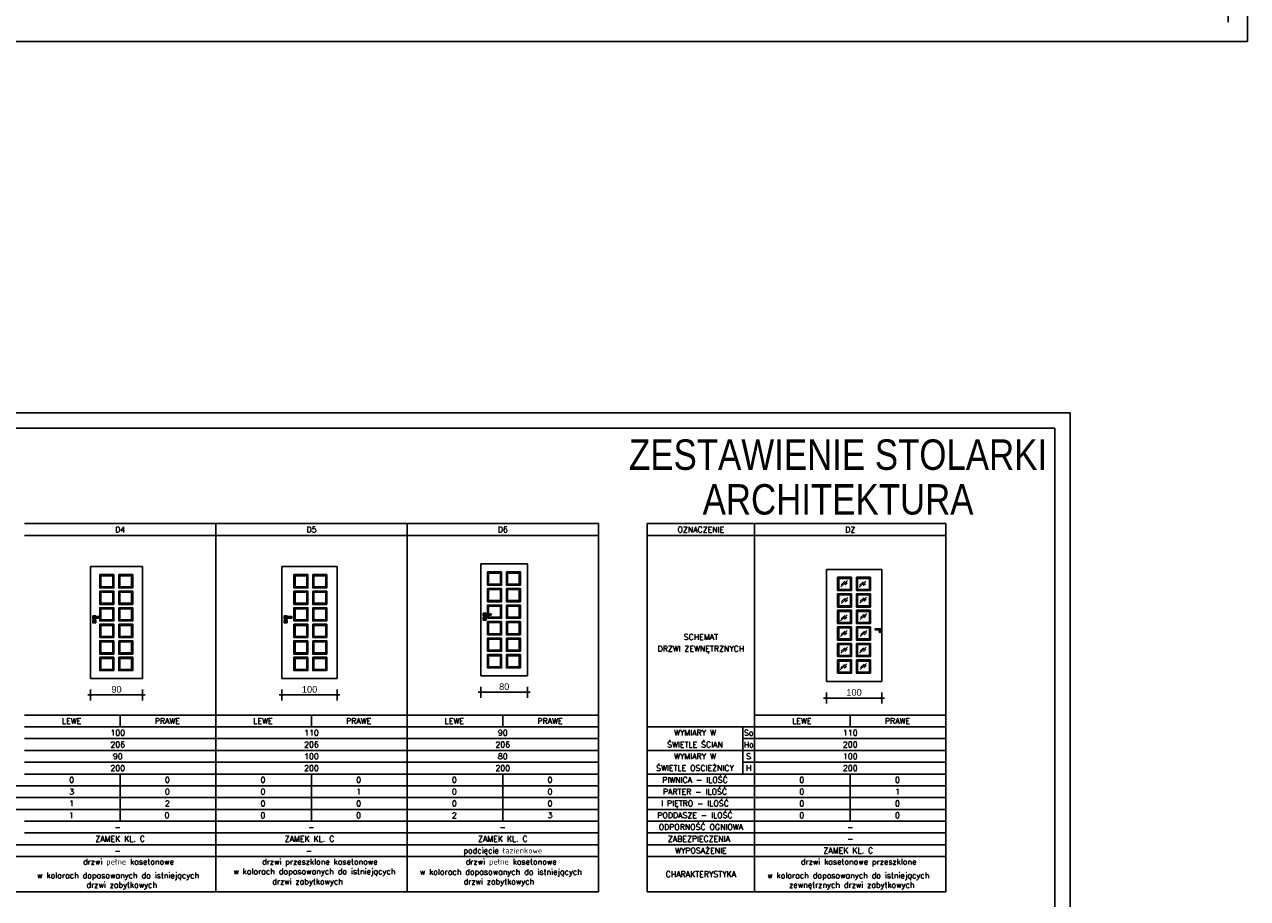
# Model space of a CAD drawing. Header units: millimetres. Extents: x 11979 to 23691, y 12825 to 41978.
# Tile 6 of 256: x 21472 to 23691, y 14320 to 15905. Entities that reach past the tile are written whole.
import ezdxf
from ezdxf.enums import TextEntityAlignment as Align

# ---------------------------------------------------------------- set-up
doc = ezdxf.new("R2010")
doc.units = ezdxf.units.MM
for name, color, linetype in [('-LI-WIDOK', 2, 'Continuous'), ('-RAMKA', 2, 'Continuous'), ('-WYMIAR', 8, 'Continuous'), ('_PROJEKTOWANE', 5, 'Continuous'), ('CONSTRUCTION_CLASS', 7, 'Continuous'), ('FLINE', 8, 'Continuous')]:
    doc.layers.add(name, color=color, linetype=linetype)
doc.styles.add('Arial Narrow', font='ARIALN.TTF')
doc.styles.add('ROMANS', font='romans', dxfattribs={"width": 0.9, "height": 9})
doc.styles.add('SIMPLEX', font='simplex')
doc.styles.get("Standard").update_dxf_attribs({"font": 'arial.ttf'})
doc.linetypes.add('buud02_01-1000', pattern='A,7,0,[20,ksztalty.shx,S=0.7,R=0,X=0,Y=0]', length=7)
doc.dimstyles.new('CZA-KROPKA-50', dxfattribs={"dimtxt": 12, "dimasz": 1, "dimexe": 2, "dimexo": 25, "dimgap": 4, "dimtad": 1, "dimdec": 1, "dimrnd": 0.5, "dimzin": 9, "dimdsep": 46, "dimtxsty": 'Standard', "dimblk": 'CZA-KROPKA', "dimblk1": 'CZA-KROPKA', "dimblk2": 'CZA-KROPKA', "dimsah": 1, "dimcen": -20, "dimse1": 1, "dimse2": 1, "dimclrd": 8, "dimclre": 8, "dimclrt": 9, "dimadec": 0, "dimazin": 0, "dimtfac": 1, "dimtdec": 1, "dimtmove": 1, "dimatfit": 3, "dimldrblk": 'CZA-KROPKA', "dimfxl": 1, "dimtolj": 1, "dimtzin": 9, "dimarcsym": 0})

# ---------------------------------------------------------------- blocks, each defined once
blk = doc.blocks.new('GTFDGDGD')
at = {"layer": '-RAMKA', "color": 8}
for p, q in [((4808.7, 1991.6), (9008.7, 1991.6)), ((9008.7, -978.4), (9008.7, 1991.6)), ((4808.7, -978.4), (9008.7, -978.4))]:
    blk.add_line(p, q, dxfattribs=at)
at = {"layer": '-RAMKA'}
blk.add_line((8973.7, 1956.6), (4983.7, 1956.6), dxfattribs=at)
at = {"layer": '-RAMKA', "color": 2}
blk.add_line((8973.7, -943.4), (8973.7, 1956.6), dxfattribs=at)
blk = doc.blocks.new('CZA-KROPKA')
at = {"layer": '-WYMIAR', "linetype": 'ByBlock'}
for p, q in [((5, 0), (-5, 0)), ((0, 10), (0, -10))]:
    blk.add_line(p, q, dxfattribs=at)
at = {"layer": '-WYMIAR', "linetype": 'ByBlock', "const_width": 2.5}
blk.add_lwpolyline([(-1.25, 0, 1), (1.25, 0, 1)], format="xyb", close=True, dxfattribs=at)
blk = doc.blocks.new('*D1750')
at = {"layer": '_PROJEKTOWANE', "color": 8, "lineweight": -2, "ltscale": 10}
blk.add_line((22927.8, 14683.3), (23026.2, 14683.3), dxfattribs=at)
at = {"layer": 'Defpoints', "color": 0}
for p in [(22926.8, 14713.5), (23027.2, 14713.5), (23027.2, 14683.3)]:
    blk.add_point(p, dxfattribs=at)
at = {"layer": '_PROJEKTOWANE', "color": 8, "lineweight": -2, "rotation": 180}
blk.add_blockref('CZA-KROPKA', (22926.8, 14683.3), dxfattribs=at)
at = {"layer": '_PROJEKTOWANE', "color": 8, "lineweight": -2}
blk.add_blockref('CZA-KROPKA', (23027.2, 14683.3), dxfattribs=at)
at = {"layer": '_PROJEKTOWANE', "color": 9, "insert": (22977, 14693.5), "char_height": 12, "attachment_point": 5}
blk.add_mtext('\\A1;100', dxfattribs=at)
blk = doc.blocks.new('smuga')
at = {"layer": 'FLINE'}
for p, q in [((-143, -131), (143, 131)), ((-125, -43), (33, 102)), ((26, -55), (126, 37))]:
    blk.add_line(p, q, dxfattribs=at)
blk = doc.blocks.new('*D1796')
at = {"layer": '_PROJEKTOWANE', "color": 8, "lineweight": -2, "ltscale": 10}
blk.add_line((21592.7, 14688.9), (21685.1, 14688.9), dxfattribs=at)
at = {"layer": 'Defpoints', "color": 0}
for p in [(21591.7, 14719), (21686.1, 14719), (21686.1, 14688.9)]:
    blk.add_point(p, dxfattribs=at)
at = {"layer": '_PROJEKTOWANE', "color": 8, "lineweight": -2, "rotation": 180}
blk.add_blockref('CZA-KROPKA', (21591.7, 14688.9), dxfattribs=at)
at = {"layer": '_PROJEKTOWANE', "color": 8, "lineweight": -2}
blk.add_blockref('CZA-KROPKA', (21686.1, 14688.9), dxfattribs=at)
at = {"layer": '_PROJEKTOWANE', "color": 9, "insert": (21638.9, 14699), "char_height": 12, "attachment_point": 5}
blk.add_mtext('\\A1;90', dxfattribs=at)
blk = doc.blocks.new('*D1797')
at = {"layer": '_PROJEKTOWANE', "color": 8, "lineweight": -2, "ltscale": 10}
blk.add_line((21939.9, 14688.9), (22038.3, 14688.9), dxfattribs=at)
at = {"layer": 'Defpoints', "color": 0}
for p in [(21938.9, 14719), (22039.3, 14719), (22039.3, 14688.9)]:
    blk.add_point(p, dxfattribs=at)
at = {"layer": '_PROJEKTOWANE', "color": 8, "lineweight": -2, "rotation": 180}
blk.add_blockref('CZA-KROPKA', (21938.9, 14688.9), dxfattribs=at)
at = {"layer": '_PROJEKTOWANE', "color": 8, "lineweight": -2}
blk.add_blockref('CZA-KROPKA', (22039.3, 14688.9), dxfattribs=at)
at = {"layer": '_PROJEKTOWANE', "color": 9, "insert": (21989.1, 14699), "char_height": 12, "attachment_point": 5}
blk.add_mtext('\\A1;100', dxfattribs=at)
blk = doc.blocks.new('*D1798')
at = {"layer": '_PROJEKTOWANE', "color": 8, "lineweight": -2, "ltscale": 10}
blk.add_line((22301.1, 14693.8), (22383.5, 14693.8), dxfattribs=at)
at = {"layer": 'Defpoints', "color": 0}
for p in [(22300.1, 14723.9), (22384.5, 14723.9), (22384.5, 14693.8)]:
    blk.add_point(p, dxfattribs=at)
at = {"layer": '_PROJEKTOWANE', "color": 8, "lineweight": -2, "rotation": 180}
blk.add_blockref('CZA-KROPKA', (22300.1, 14693.8), dxfattribs=at)
at = {"layer": '_PROJEKTOWANE', "color": 8, "lineweight": -2}
blk.add_blockref('CZA-KROPKA', (22384.5, 14693.8), dxfattribs=at)
at = {"layer": '_PROJEKTOWANE', "color": 9, "insert": (22342.3, 14703.9), "char_height": 12, "attachment_point": 5}
blk.add_mtext('\\A1;80', dxfattribs=at)

msp = doc.modelspace()

# ---------------------------------------------------------------- linework, layer by layer
at = {"layer": '-LI-WIDOK'}
for p, q in [((21686.12, 14922.19), (21591.72, 14922.19)), ((21591.72, 14922.19), (21591.72, 14718.89)), ((21605.72, 14922.04), (21591.72, 14922.04)), ((21686.12, 14922.04), (21672.12, 14922.04)), ((21686.12, 14718.89), (21686.12, 14922.19)), ((21686.12, 14718.89), (21686.12, 14922.19)), ((22039.28, 14922.19), (21938.88, 14922.19)), ((21938.88, 14922.19), (21938.88, 14718.89)), ((21952.88, 14922.04), (21938.88, 14922.04)), ((22039.28, 14922.04), (22019.28, 14922.04)), ((22039.28, 14718.89), (22039.28, 14922.19)), ((22384.54, 14927.09), (22300.14, 14927.09)), ((22300.14, 14927.09), (22300.14, 14723.79)), ((22314.14, 14926.94), (22300.14, 14926.94)), ((22384.54, 14926.94), (22370.54, 14926.94)), ((22384.54, 14723.79), (22384.54, 14927.09)), ((22384.54, 14723.79), (22384.54, 14927.09)), ((22926.85, 14916.65), (23027.25, 14916.65)), ((22926.85, 14713.5), (22926.85, 14916.65)), ((23027.25, 14916.65), (23027.25, 14713.5)), ((21595.77, 14832.54), (21601.27, 14832.54)), ((21595.77, 14827.04), (21595.77, 14832.54)), ((21601.27, 14827.04), (21595.77, 14827.04)), ((21601.27, 14832.54), (21601.27, 14831.04)), ((21601.27, 14828.54), (21601.27, 14827.04)), ((21942.93, 14832.54), (21948.43, 14832.54)), ((21942.93, 14827.04), (21942.93, 14832.54)), ((21948.43, 14827.04), (21942.93, 14827.04)), ((21948.43, 14832.54), (21948.43, 14831.04)), ((21948.43, 14828.54), (21948.43, 14827.04)), ((22304.19, 14837.44), (22309.69, 14837.44)), ((22304.19, 14831.94), (22304.19, 14837.44)), ((22309.69, 14831.94), (22304.19, 14831.94)), ((22306.44, 14826.74), (22306.44, 14828.24)), ((22307.44, 14828.24), (22307.44, 14826.74)), ((22309.69, 14837.44), (22309.69, 14835.94)), ((22309.69, 14833.44), (22309.69, 14831.94)), ((21598.02, 14821.84), (21598.02, 14823.34)), ((21599.02, 14823.34), (21599.02, 14821.84)), ((21945.18, 14821.84), (21945.18, 14823.34)), ((21946.18, 14823.34), (21946.18, 14821.84)), ((21605.72, 14719.04), (21591.72, 14719.04)), ((21591.72, 14718.89), (21686.12, 14718.89)), ((21686.12, 14719.04), (21672.12, 14719.04)), ((21952.88, 14719.04), (21938.88, 14719.04)), ((21938.88, 14718.89), (22039.28, 14718.89)), ((22039.28, 14719.04), (22019.28, 14719.04)), ((22309.14, 14723.94), (22300.14, 14723.94)), ((22300.14, 14723.79), (22309.07, 14723.79)), ((22309.07, 14723.79), (22384.54, 14723.79)), ((22384.54, 14723.94), (22309.14, 14723.94)), ((22926.85, 14713.5), (23027.25, 14713.5)), ((22601.67, 14545.59), (22775.25, 14545.59))]:
    msp.add_line(p, q, dxfattribs=at)
for points in [[(21633.98, 14907.2), (21608.58, 14907.2), (21608.58, 14883.2), (21633.98, 14883.2)], [(21631.98, 14905.2), (21610.58, 14905.2), (21610.58, 14885.2), (21631.98, 14885.2)], [(21642.89, 14907.2), (21668.28, 14907.2), (21668.28, 14883.2), (21642.89, 14883.2)], [(21644.89, 14905.2), (21666.28, 14905.2), (21666.28, 14885.2), (21644.89, 14885.2)], [(21986.14, 14907.2), (21960.75, 14907.2), (21960.75, 14883.2), (21986.14, 14883.2)], [(21984.14, 14905.2), (21962.75, 14905.2), (21962.75, 14885.2), (21984.14, 14885.2)], [(21995.05, 14907.2), (22020.45, 14907.2), (22020.45, 14883.2), (21995.05, 14883.2)], [(21997.05, 14905.2), (22018.45, 14905.2), (22018.45, 14885.2), (21997.05, 14885.2)], [(22337.4, 14912.1), (22312.01, 14912.1), (22312.01, 14888.1), (22337.4, 14888.1)], [(22335.4, 14910.1), (22314.01, 14910.1), (22314.01, 14890.1), (22335.4, 14890.1)], [(22346.31, 14912.1), (22371.7, 14912.1), (22371.7, 14888.1), (22346.31, 14888.1)], [(22348.31, 14910.1), (22369.7, 14910.1), (22369.7, 14890.1), (22348.31, 14890.1)], [(22972.59, 14902.5), (22947.2, 14902.5), (22947.2, 14878.5), (22972.59, 14878.5)], [(22970.59, 14900.5), (22949.2, 14900.5), (22949.2, 14880.5), (22970.59, 14880.5)], [(22981.5, 14902.5), (23006.9, 14902.5), (23006.9, 14878.5), (22981.5, 14878.5)], [(22983.5, 14900.5), (23004.9, 14900.5), (23004.9, 14880.5), (22983.5, 14880.5)], [(21633.98, 14877.2), (21608.58, 14877.2), (21608.58, 14853.21), (21633.98, 14853.21)], [(21631.98, 14875.2), (21610.58, 14875.2), (21610.58, 14855.21), (21631.98, 14855.21)], [(21642.89, 14877.2), (21668.28, 14877.2), (21668.28, 14853.21), (21642.89, 14853.21)], [(21644.89, 14875.2), (21666.28, 14875.2), (21666.28, 14855.21), (21644.89, 14855.21)], [(21986.14, 14877.2), (21960.75, 14877.2), (21960.75, 14853.21), (21986.14, 14853.21)], [(21984.14, 14875.2), (21962.75, 14875.2), (21962.75, 14855.21), (21984.14, 14855.21)], [(21995.05, 14877.2), (22020.45, 14877.2), (22020.45, 14853.21), (21995.05, 14853.21)], [(21997.05, 14875.2), (22018.45, 14875.2), (22018.45, 14855.21), (21997.05, 14855.21)], [(22337.4, 14882.1), (22312.01, 14882.1), (22312.01, 14858.11), (22337.4, 14858.11)], [(22335.4, 14880.1), (22314.01, 14880.1), (22314.01, 14860.11), (22335.4, 14860.11)], [(22346.31, 14882.1), (22371.7, 14882.1), (22371.7, 14858.11), (22346.31, 14858.11)], [(22348.31, 14880.1), (22369.7, 14880.1), (22369.7, 14860.11), (22348.31, 14860.11)], [(22972.59, 14872.5), (22947.2, 14872.5), (22947.2, 14848.51), (22972.59, 14848.51)], [(22970.59, 14870.5), (22949.2, 14870.5), (22949.2, 14850.51), (22970.59, 14850.51)], [(22981.5, 14872.5), (23006.9, 14872.5), (23006.9, 14848.51), (22981.5, 14848.51)], [(22983.5, 14870.5), (23004.9, 14870.5), (23004.9, 14850.51), (22983.5, 14850.51)], [(21642.89, 14847.21), (21668.28, 14847.21), (21668.28, 14823.22), (21642.89, 14823.22)], [(21995.05, 14847.21), (22020.45, 14847.21), (22020.45, 14823.22), (21995.05, 14823.22)], [(22346.31, 14852.11), (22371.7, 14852.11), (22371.7, 14828.11), (22346.31, 14828.11)], [(22348.31, 14850.11), (22369.7, 14850.11), (22369.7, 14830.11), (22348.31, 14830.11)], [(21595.77, 14825.34), (21601.27, 14825.34), (21601.27, 14819.84), (21595.77, 14819.84)], [(21610.02, 14828.54), (21597.81, 14828.54), (21597.81, 14831.04), (21610.02, 14831.04)], [(21631.98, 14845.21), (21610.58, 14845.21), (21610.58, 14825.22), (21631.98, 14825.22)], [(21644.89, 14845.21), (21666.28, 14845.21), (21666.28, 14825.22), (21644.89, 14825.22)], [(21942.93, 14825.34), (21948.43, 14825.34), (21948.43, 14819.84), (21942.93, 14819.84)], [(21957.18, 14828.54), (21944.98, 14828.54), (21944.98, 14831.04), (21957.18, 14831.04)], [(21984.14, 14845.21), (21962.75, 14845.21), (21962.75, 14825.22), (21984.14, 14825.22)], [(21997.05, 14845.21), (22018.45, 14845.21), (22018.45, 14825.22), (21997.05, 14825.22)], [(22304.19, 14830.24), (22309.69, 14830.24), (22309.69, 14824.74), (22304.19, 14824.74)], [(22318.44, 14833.44), (22306.23, 14833.44), (22306.23, 14835.94), (22318.44, 14835.94)], [(22972.59, 14842.51), (22947.2, 14842.51), (22947.2, 14818.52), (22972.59, 14818.52)], [(22970.59, 14840.51), (22949.2, 14840.51), (22949.2, 14820.52), (22970.59, 14820.52)], [(22981.5, 14842.51), (23006.9, 14842.51), (23006.9, 14818.52), (22981.5, 14818.52)], [(22983.5, 14840.51), (23004.9, 14840.51), (23004.9, 14820.52), (22983.5, 14820.52)], [(21633.98, 14817.22), (21608.58, 14817.22), (21608.58, 14793.22), (21633.98, 14793.22)], [(21631.98, 14815.22), (21610.58, 14815.22), (21610.58, 14795.22), (21631.98, 14795.22)], [(21642.89, 14817.22), (21668.28, 14817.22), (21668.28, 14793.22), (21642.89, 14793.22)], [(21644.89, 14815.22), (21666.28, 14815.22), (21666.28, 14795.22), (21644.89, 14795.22)], [(21986.14, 14817.22), (21960.75, 14817.22), (21960.75, 14793.22), (21986.14, 14793.22)], [(21984.14, 14815.22), (21962.75, 14815.22), (21962.75, 14795.22), (21984.14, 14795.22)], [(21995.05, 14817.22), (22020.45, 14817.22), (22020.45, 14793.22), (21995.05, 14793.22)], [(21997.05, 14815.22), (22018.45, 14815.22), (22018.45, 14795.22), (21997.05, 14795.22)], [(22337.4, 14822.11), (22312.01, 14822.11), (22312.01, 14798.12), (22337.4, 14798.12)], [(22335.4, 14820.11), (22314.01, 14820.11), (22314.01, 14800.12), (22335.4, 14800.12)], [(22346.31, 14822.11), (22371.7, 14822.11), (22371.7, 14798.12), (22346.31, 14798.12)], [(22348.31, 14820.11), (22369.7, 14820.11), (22369.7, 14800.12), (22348.31, 14800.12)], [(22972.59, 14812.52), (22947.2, 14812.52), (22947.2, 14788.52), (22972.59, 14788.52)], [(22970.59, 14810.52), (22949.2, 14810.52), (22949.2, 14790.52), (22970.59, 14790.52)], [(22981.5, 14812.52), (23006.9, 14812.52), (23006.9, 14788.52), (22981.5, 14788.52)], [(22983.5, 14810.52), (23004.9, 14810.52), (23004.9, 14790.52), (22983.5, 14790.52)], [(23025.44, 14807.03), (23015.44, 14807.03), (23015.44, 14809.03), (23025.44, 14809.03)], [(21633.98, 14787.22), (21608.58, 14787.22), (21608.58, 14763.23), (21633.98, 14763.23)], [(21631.98, 14785.22), (21610.58, 14785.22), (21610.58, 14765.23), (21631.98, 14765.23)], [(21642.89, 14787.22), (21668.28, 14787.22), (21668.28, 14763.23), (21642.89, 14763.23)], [(21644.89, 14785.22), (21666.28, 14785.22), (21666.28, 14765.23), (21644.89, 14765.23)], [(21986.14, 14787.22), (21960.75, 14787.22), (21960.75, 14763.23), (21986.14, 14763.23)], [(21984.14, 14785.22), (21962.75, 14785.22), (21962.75, 14765.23), (21984.14, 14765.23)], [(21995.05, 14787.22), (22020.45, 14787.22), (22020.45, 14763.23), (21995.05, 14763.23)], [(21997.05, 14785.22), (22018.45, 14785.22), (22018.45, 14765.23), (21997.05, 14765.23)], [(22337.4, 14792.12), (22312.01, 14792.12), (22312.01, 14768.13), (22337.4, 14768.13)], [(22335.4, 14790.12), (22314.01, 14790.12), (22314.01, 14770.13), (22335.4, 14770.13)], [(22346.31, 14792.12), (22371.7, 14792.12), (22371.7, 14768.13), (22346.31, 14768.13)], [(22348.31, 14790.12), (22369.7, 14790.12), (22369.7, 14770.13), (22348.31, 14770.13)], [(22972.59, 14782.52), (22947.2, 14782.52), (22947.2, 14758.53), (22972.59, 14758.53)], [(22970.59, 14780.52), (22949.2, 14780.52), (22949.2, 14760.53), (22970.59, 14760.53)], [(22981.5, 14782.52), (23006.9, 14782.52), (23006.9, 14758.53), (22981.5, 14758.53)], [(22983.5, 14780.52), (23004.9, 14780.52), (23004.9, 14760.53), (22983.5, 14760.53)], [(22337.4, 14762.13), (22312.01, 14762.13), (22312.01, 14738.13), (22337.4, 14738.13)], [(22335.4, 14760.13), (22314.01, 14760.13), (22314.01, 14740.13), (22335.4, 14740.13)], [(22346.31, 14762.13), (22371.7, 14762.13), (22371.7, 14738.13), (22346.31, 14738.13)], [(22348.31, 14760.13), (22369.7, 14760.13), (22369.7, 14740.13), (22348.31, 14740.13)], [(21633.98, 14757.23), (21608.58, 14757.23), (21608.58, 14733.23), (21633.98, 14733.23)], [(21631.98, 14755.23), (21610.58, 14755.23), (21610.58, 14735.23), (21631.98, 14735.23)], [(21642.89, 14757.23), (21668.28, 14757.23), (21668.28, 14733.23), (21642.89, 14733.23)], [(21644.89, 14755.23), (21666.28, 14755.23), (21666.28, 14735.23), (21644.89, 14735.23)], [(21986.14, 14757.23), (21960.75, 14757.23), (21960.75, 14733.23), (21986.14, 14733.23)], [(21984.14, 14755.23), (21962.75, 14755.23), (21962.75, 14735.23), (21984.14, 14735.23)], [(21995.05, 14757.23), (22020.45, 14757.23), (22020.45, 14733.23), (21995.05, 14733.23)], [(21997.05, 14755.23), (22018.45, 14755.23), (22018.45, 14735.23), (21997.05, 14735.23)], [(22972.59, 14752.53), (22947.2, 14752.53), (22947.2, 14728.54), (22972.59, 14728.54)], [(22970.59, 14750.53), (22949.2, 14750.53), (22949.2, 14730.54), (22970.59, 14730.54)], [(22981.5, 14752.53), (23006.9, 14752.53), (23006.9, 14728.54), (22981.5, 14728.54)], [(22983.5, 14750.53), (23004.9, 14750.53), (23004.9, 14730.54), (22983.5, 14730.54)]]:
    msp.add_lwpolyline(points, close=True, dxfattribs=at)
for points in [[(21608.58, 14828.54), (21608.58, 14823.22), (21633.98, 14823.22), (21633.98, 14847.21), (21608.58, 14847.21), (21608.58, 14831.04)], [(21960.75, 14828.54), (21960.75, 14823.22), (21986.14, 14823.22), (21986.14, 14847.21), (21960.75, 14847.21), (21960.75, 14828.54)], [(22312.01, 14833.44), (22312.01, 14828.11), (22337.4, 14828.11), (22337.4, 14852.11), (22312.01, 14852.11), (22312.01, 14835.94)], [(22314.01, 14833.44), (22314.01, 14830.11), (22335.4, 14830.11), (22335.4, 14850.11), (22314.01, 14850.11), (22314.01, 14835.94)]]:
    msp.add_lwpolyline(points, dxfattribs=at)
msp.add_circle((23024.46, 14804.38), 2, dxfattribs=at)
for centre, start, end in [((22306.94, 14828.24), 0, 180), ((22306.94, 14826.74), 180, 0), ((21598.52, 14823.34), 0, 180), ((21598.52, 14821.84), 180, 0), ((21945.68, 14823.34), 0, 180), ((21945.68, 14821.84), 180, 0)]:
    msp.add_arc(centre, 0.5, start, end, dxfattribs=at)
at = {"layer": 'CONSTRUCTION_CLASS'}
for p, q in [((21471.83, 14999.82), (22513.33, 14999.82)), ((21819, 14331.84), (21819, 14999.82)), ((22166.17, 14331.84), (22166.17, 14999.82)), ((22513.33, 14999.82), (22513.33, 14331.84)), ((22601.67, 14999.82), (23143.79, 14999.82)), ((22601.67, 14331.84), (22601.67, 14999.82)), ((22796.63, 14331.84), (22796.63, 14999.82)), ((23143.79, 14331.84), (23143.79, 14999.82)), ((21819, 14978.44), (21471.83, 14978.44)), ((22166.17, 14978.44), (21819, 14978.44)), ((22513.33, 14978.44), (22166.17, 14978.44)), ((22601.67, 14978.44), (22796.63, 14978.44)), ((23143.79, 14978.44), (22796.63, 14978.44)), ((21819, 14652.47), (21471.83, 14652.47)), ((21645.42, 14631.09), (21645.42, 14652.47)), ((22166.17, 14652.47), (21819, 14652.47)), ((21992.58, 14631.09), (21992.58, 14652.47)), ((22513.33, 14652.47), (22166.17, 14652.47)), ((22339.75, 14631.09), (22339.75, 14652.47)), ((23143.79, 14652.47), (22796.63, 14652.47)), ((22970.21, 14631.09), (22970.21, 14652.47)), ((21819, 14631.09), (21471.83, 14631.09)), ((22166.17, 14631.09), (21819, 14631.09)), ((22513.33, 14631.09), (22166.17, 14631.09)), ((22601.67, 14631.09), (22775.25, 14631.09)), ((22796.63, 14631.09), (22775.25, 14631.09)), ((22775.25, 14631.09), (22775.25, 14545.59)), ((23143.79, 14631.09), (22796.63, 14631.09)), ((21471.83, 14609.72), (21819, 14609.72)), ((21819, 14609.72), (22166.17, 14609.72)), ((22166.17, 14609.72), (22513.33, 14609.72)), ((22796.63, 14609.72), (22775.25, 14609.72)), ((22796.63, 14609.72), (23143.79, 14609.72)), ((21471.83, 14588.34), (21819, 14588.34)), ((21819, 14588.34), (22166.17, 14588.34)), ((22166.17, 14588.34), (22513.33, 14588.34)), ((22601.67, 14588.34), (22775.25, 14588.34)), ((22775.25, 14588.34), (22796.63, 14588.34)), ((22796.63, 14588.34), (23143.79, 14588.34)), ((21471.83, 14566.97), (21819, 14566.97)), ((21819, 14566.97), (22166.17, 14566.97)), ((22166.17, 14566.97), (22513.33, 14566.97)), ((22796.63, 14566.97), (22775.25, 14566.97)), ((22796.63, 14566.97), (23143.79, 14566.97)), ((21471.83, 14545.59), (21819, 14545.59)), ((21645.42, 14545.59), (21645.42, 14524.22)), ((21819, 14545.59), (22166.17, 14545.59)), ((21992.58, 14545.59), (21992.58, 14524.22)), ((22166.17, 14545.59), (22513.33, 14545.59)), ((22339.75, 14545.59), (22339.75, 14524.22)), ((22601.67, 14545.59), (22775.25, 14545.59)), ((22796.63, 14545.59), (22775.25, 14545.59)), ((22796.63, 14545.59), (23143.79, 14545.59)), ((22970.21, 14545.59), (22970.21, 14524.22)), ((20235.37, 14524.22), (22513.33, 14524.22)), ((21645.42, 14524.22), (21645.42, 14502.84)), ((21992.58, 14524.22), (21992.58, 14502.84)), ((22339.75, 14524.22), (22339.75, 14502.84)), ((22601.67, 14524.22), (23143.79, 14524.22)), ((22970.21, 14524.22), (22970.21, 14502.84)), ((20235.37, 14502.84), (22513.33, 14502.84)), ((21645.42, 14502.84), (21645.42, 14481.47)), ((21992.58, 14502.84), (21992.58, 14481.47)), ((22339.75, 14502.84), (22339.75, 14481.47)), ((22601.67, 14502.84), (23143.79, 14502.84)), ((22970.21, 14502.84), (22970.21, 14460.09)), ((20235.37, 14481.47), (22513.33, 14481.47)), ((21645.42, 14481.47), (21645.42, 14460.09)), ((21992.58, 14481.47), (21992.58, 14460.09)), ((22339.75, 14481.47), (22339.75, 14460.09)), ((22601.67, 14481.47), (23143.79, 14481.47)), ((21471.83, 14460.09), (21819, 14460.09)), ((21471.83, 14460.09), (21819, 14460.09)), ((21819, 14460.09), (22166.17, 14460.09)), ((21819, 14460.09), (22166.17, 14460.09)), ((22166.17, 14460.09), (22513.33, 14460.09)), ((22166.17, 14460.09), (22513.33, 14460.09)), ((22601.67, 14460.09), (22796.63, 14460.09)), ((22796.63, 14460.09), (23143.79, 14460.09)), ((22796.63, 14460.09), (23143.79, 14460.09)), ((21471.83, 14438.72), (21819, 14438.72)), ((21819, 14438.72), (22166.17, 14438.72)), ((22166.17, 14438.72), (22513.33, 14438.72)), ((22601.67, 14438.72), (22796.63, 14438.72)), ((22796.63, 14438.72), (23143.79, 14438.72)), ((20777.5, 14417.34), (21819, 14417.34)), ((21819, 14417.34), (22513.33, 14417.34)), ((22601.67, 14417.34), (23143.79, 14417.34)), ((20777.5, 14395.97), (21819, 14395.97)), ((21819, 14395.97), (22513.33, 14395.97)), ((22601.67, 14395.97), (23143.79, 14395.97)), ((20777.5, 14331.84), (21819, 14331.84)), ((21819, 14331.84), (22513.33, 14331.84)), ((22601.67, 14331.84), (23143.79, 14331.84))]:
    msp.add_line(p, q, dxfattribs=at)

# ---------------------------------------------------------------- block references
at = {"layer": '-LI-WIDOK', "xscale": 0.042, "yscale": 0.042, "zscale": 0.042}
for p in [(22959.24, 14890.8), (22992.38, 14889.79), (22959.78, 14860.17), (22993.59, 14861.14), (22958.71, 14828.82), (22994.04, 14831.33), (22958.72, 14800.39), (22994.37, 14800.59), (22959.25, 14770.29), (22993.13, 14770.21), (22958.11, 14739.91), (22993.91, 14740.58)]:
    msp.add_blockref('smuga', p, dxfattribs=at)
at = {"layer": '_PROJEKTOWANE'}
msp.add_blockref('GTFDGDGD', (14682.33, 16852.45), dxfattribs=at)
at = {"layer": '_PROJEKTOWANE', "xscale": 0.8, "yscale": 0.8, "zscale": 0.8}
msp.add_blockref('GTFDGDGD', (16162.29, 13607.33), dxfattribs=at)

# ---------------------------------------------------------------- texts
at = {"layer": '-LI-WIDOK', "style": 'SIMPLEX'}
for s, p in [('D4', (21645.42, 14988.97)), ('D5', (21992.58, 14988.97)), ('D6', (22339.75, 14988.97)), ('OZNACZENIE', (22699.15, 14988.97)), ('DZ', (22970.21, 14988.97)), ('SCHEMAT', (22699.15, 14794.08)), ('DRZWI ZEWNĘTRZNYCH', (22699.15, 14772.71)), ('LEWE', (21557.47, 14641.78)), ('PRAWE', (21731.05, 14641.78)), ('LEWE', (21904.64, 14641.78)), ('PRAWE', (22078.22, 14641.78)), ('LEWE', (22251.8, 14641.78)), ('PRAWE', (22425.39, 14641.78)), ('LEWE', (22882.26, 14641.78)), ('PRAWE', (23055.85, 14641.78)), ('100', (21641.13, 14620.41)), ('110', (21992.58, 14620.41)), ('90', (22339.75, 14620.41)), ('WYMIARY W', (22688.46, 14620.41)), ('So', (22785.94, 14620.41)), ('110', (22970.21, 14620.41)), ('206', (21641.13, 14599.03)), ('206', (21992.58, 14599.03)), ('206', (22339.75, 14599.03)), ('ŚWIETLE ŚCIAN', (22688.46, 14599.03)), ('Ho', (22785.94, 14599.03)), ('200', (22970.21, 14599.03)), ('90', (21641.13, 14577.66)), ('100', (21992.58, 14577.66)), ('80', (22339.75, 14577.66)), ('WYMIARY W', (22688.46, 14577.66)), ('S', (22785.94, 14577.66)), ('100', (22970.21, 14577.66)), ('200', (21641.13, 14556.28)), ('200', (21992.58, 14556.28)), ('200', (22339.75, 14556.28)), ('ŚWIETLE OSCIEŻNICY', (22688.46, 14556.28)), ('H', (22785.94, 14556.28)), ('200', (22970.21, 14556.28)), ('0', (21557.47, 14534.91)), ('0', (21731.05, 14534.91)), ('0', (21904.64, 14534.91)), ('0', (22078.22, 14534.91)), ('0', (22251.8, 14534.91)), ('0', (22425.39, 14534.91)), ('PIWNICA - ILOŚĆ', (22688.46, 14534.91)), ('0', (22882.26, 14534.91)), ('0', (23055.85, 14534.91)), ('3', (21557.47, 14513.53)), ('0', (21731.05, 14513.53)), ('0', (21904.64, 14513.53)), ('1', (22078.22, 14513.53)), ('0', (22251.8, 14513.53)), ('0', (22425.39, 14513.53)), ('PARTER - ILOŚĆ', (22688.46, 14513.53)), ('0', (22882.26, 14513.53)), ('1', (23055.85, 14513.53)), ('1', (21557.47, 14492.16)), ('2', (21731.05, 14492.16)), ('0', (21904.64, 14492.16)), ('0', (22078.22, 14492.16)), ('0', (22251.8, 14492.16)), ('0', (22425.39, 14492.16)), ('I PIĘTRO - ILOŚĆ', (22688.46, 14492.16)), ('0', (22882.26, 14492.16)), ('0', (23055.85, 14492.16)), ('1', (21556.84, 14470.78)), ('0', (21730.42, 14470.78)), ('0', (21904.45, 14470.78)), ('0', (22078.03, 14470.78)), ('2', (22251.79, 14470.78)), ('3', (22425.38, 14470.78)), ('PODDASZE - ILOŚĆ', (22688.46, 14470.78)), ('0', (22882.26, 14470.78)), ('0', (23055.85, 14470.78)), ('-', (21641.13, 14449.41)), ('-', (21992.58, 14449.41)), ('-', (22339.75, 14449.41)), ('ODPORNOŚĆ OGNIOWA', (22699.15, 14449.41)), ('ZAMEK KL. C', (21645.42, 14428.03)), ('ZAMEK KL. C ', (21992.58, 14428.03)), ('ZAMEK KL. C', (22339.75, 14428.03)), ('ZABEZPIECZENIA ', (22699.15, 14428.03)), ('-', (21641.13, 14406.66)), ('-', (21988.3, 14406.66)), ('podcięcie łazienkowe', (22339.75, 14406.66)), ('WYPOSAŻENIE', (22699.15, 14406.66)), ('ZAMEK KL. C', (22966.65, 14406.84)), ('drzwi pełne kasetonowe', (21660.66, 14386.53)), ('drzwi przeszklone kasetonowe', (22007.82, 14386.53)), ('drzwi pełne kasetonowe', (22354.99, 14386.53)), ('drzwi kasetonowe przeszklone', (22985.45, 14386.53)), ('w kolorach dopasowanych do istniejących', (21641.92, 14361.57)), ('w kolorach dopasowanych do istniejących', (21997.96, 14368.89)), ('w kolorach dopasowanych do istniejących', (22336.24, 14368.1)), ('CHARAKTERYSTYKA', (22699.15, 14363.91)), ('w kolorach dopasowanych do istniejących', (22966.71, 14361.57)), ('drzwi zabytkowych', (21648.29, 14344.59)), ('drzwi zabytkowych', (21985.59, 14350.57)), ('drzwi zabytkowych', (22332.75, 14350.57)), ('zewnętrznych drzwi zabytkowych', (22973.09, 14344.59))]:
    msp.add_text(s, height=10.35, dxfattribs=at).set_placement(p, align=Align.MIDDLE_CENTER)
at = {"layer": '-LI-WIDOK', "style": 'ROMANS', "width": 0.9}
for p in [(22970.21, 14449.41), (22970.21, 14428.03)]:
    msp.add_text('-', height=11.5, dxfattribs=at).set_placement(p, align=Align.MIDDLE_CENTER)
at = {"layer": '-RAMKA', "color": 2, "style": 'Arial Narrow'}
for s, p in [('ZESTAWIENIE STOLARKI', (22948.11, 15124.89)), ('ARCHITEKTURA', (22948.11, 15043.75))]:
    msp.add_text(s, height=55.1754, dxfattribs=at).set_placement(p, align=Align.MIDDLE_CENTER)

# ---------------------------------------------------------------- dimensions: what is measured, and where the dimension line sits
at = {"layer": '_PROJEKTOWANE', "linetype": 'buud02_01-1000', "ltscale": 10}
for base, p1, p2, text, picture, middle in [((21686.12, 14688.88), (21591.72, 14719.04), (21686.12, 14719.04), '90', '*D1796', (21638.92, 14699.01)), ((22039.28, 14688.88), (21938.88, 14719.04), (22039.28, 14719.04), '100', '*D1797', (21989.08, 14699.01)), ((22384.54, 14693.78), (22300.14, 14723.94), (22384.54, 14723.94), '80', '*D1798', (22342.34, 14703.91)), ((23027.25, 14683.34), (22926.85, 14713.5), (23027.25, 14713.5), '100', '*D1750', (22977.05, 14693.46))]:
    dim = msp.add_linear_dim(base=base, p1=p1, p2=p2, text=text, dimstyle='CZA-KROPKA-50', override={"dimfxl": 50, "dimfxlon": 1, "dimarcsym": 1}, dxfattribs=at)
    dim.commit()
    dim.dimension.update_dxf_attribs({"geometry": picture, "text_midpoint": middle})

doc.saveas('drawing.dxf')
